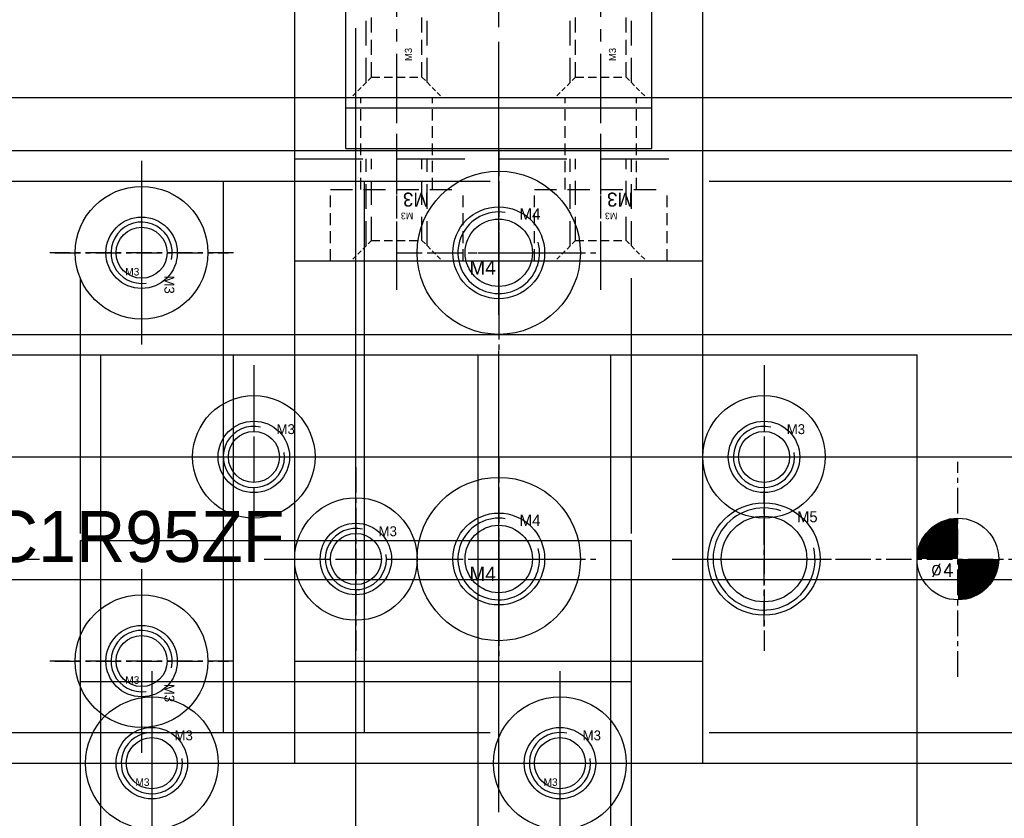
# Model space of a CAD drawing. Header units: millimetres. Extents: x -1657 to 8845, y -11980 to 3013.
# Tile 140 of 256: x 479 to 527, y 587 to 626. Entities that reach past the tile are written whole.
import ezdxf

# ---------------------------------------------------------------- set-up
doc = ezdxf.new("R2010")
doc.units = ezdxf.units.MM
doc.linetypes.add('CENTER', pattern=[2, 1.25, -0.25, 0.25, -0.25])
doc.linetypes.add('DASHED', pattern=[0.75, 0.5, -0.25])
for name, color, linetype in [('图层167', 7, 'Continuous'), ('图层82', 193, 'Continuous'), ('图层83', 63, 'Continuous'), ('图层84', 134, 'Continuous'), ('图层85', 230, 'Continuous'), ('图层86', 101, 'Continuous'), ('图层87', 241, 'Continuous'), ('图层94', 125, 'Continuous'), ('裁切线轨', 252, 'Continuous')]:
    doc.layers.add(name, color=color, linetype=linetype)
doc.styles.add('SIMPLEX', font='SIMPLEX')

# ---------------------------------------------------------------- blocks, each defined once
blk = doc.blocks.new('193E5')
at = {"layer": '图层84', "color": 1, "linetype": 'CENTER', "ltscale": 2.55}
blk.add_line((-1.237, -2.258), (-1.237, 5.221), dxfattribs=at)
at = {"layer": '图层84', "color": 4, "linetype": 'DASHED', "ltscale": 2.420833}
for p, q in [((-2.737, -0.262), (-2.737, 4)), ((0.262, -0.262), (0.262, 4))]:
    blk.add_line(p, q, dxfattribs=at)
at = {"layer": '图层84', "color": 4, "linetype": 'DASHED', "ltscale": 2.333333}
for p, q in [((-2.475, 0), (-2.475, 4)), ((0, 0), (0, 4))]:
    blk.add_line(p, q, dxfattribs=at)
at = {"layer": '图层84', "color": 4, "linetype": 'DASHED', "ltscale": 0.471405}
for p, q in [((-2.475, 0), (-3.475, -1)), ((0, 0), (1, -1))]:
    blk.add_line(p, q, dxfattribs=at)
at = {"layer": '图层84', "color": 4, "linetype": 'DASHED', "ltscale": 0.825}
blk.add_line((-2.475, 0), (0, 0), dxfattribs=at)
at = {"layer": '图层84'}
blk.add_text('M3', height=0.3257, rotation=180, dxfattribs=at).set_placement((-0.427, 1.366))
blk = doc.blocks.new('193D0')
at = {"layer": '图层84', "color": 1, "linetype": 'CENTER', "ltscale": 2.329099}
blk.add_line((3.25, -4.911), (3.25, 6.116), dxfattribs=at)
at = {"layer": '图层84', "color": 4, "linetype": 'DASHED', "ltscale": 1.125}
for p, q in [((1.5, 0), (1.5, 4.5)), ((5, 0), (5, 4.5))]:
    blk.add_line(p, q, dxfattribs=at)
at = {"layer": '图层84', "color": 4, "linetype": 'DASHED', "ltscale": 2.166667}
blk.add_line((0, 0), (6.5, 0), dxfattribs=at)
at = {"layer": '图层84', "color": 4, "linetype": 'DASHED', "ltscale": 1.166667}
for p, q in [((0, -3.5), (0, 0)), ((6.5, -3.5), (6.5, 0))]:
    blk.add_line(p, q, dxfattribs=at)
at = {"layer": '图层84', "linetype": 'DASHED', "ltscale": 3}
blk.add_text('M3', height=0.6863, rotation=180, dxfattribs=at).set_placement((4.832, -0.154))
blk = doc.blocks.new('3F')
at = {"color": 4, "linetype": 'DASHED', "ltscale": 0.471405}
for p, q in [((1, 1.237), (0, 2.237)), ((1, -1.237), (0, -2.237))]:
    blk.add_line(p, q, dxfattribs=at)
at = {"color": 4, "linetype": 'DASHED', "ltscale": 2.420833}
for p, q in [((0.738, 1.5), (8, 1.5)), ((0.738, -1.5), (8, -1.5))]:
    blk.add_line(p, q, dxfattribs=at)
at = {"color": 4, "linetype": 'DASHED', "ltscale": 0.123744}
for p, q in [((8, 1.5), (8.262, 1.237)), ((8, -1.5), (8.262, -1.237))]:
    blk.add_line(p, q, dxfattribs=at)
at = {"color": 4, "linetype": 'DASHED'}
blk.add_line((8, 1.5), (8, -1.5), dxfattribs=at)
at = {"color": 4, "linetype": 'DASHED', "ltscale": 1.458333}
for p, q in [((1, 1.237), (9.75, 1.237)), ((1, -1.237), (9.75, -1.237))]:
    blk.add_line(p, q, dxfattribs=at)
at = {"color": 4, "linetype": 'DASHED', "ltscale": 0.825}
for p, q in [((1, 1.237), (1, -1.237)), ((8.262, 1.237), (8.262, -1.237)), ((9.75, 1.237), (9.75, -1.237))]:
    blk.add_line(p, q, dxfattribs=at)
at = {"color": 4, "linetype": 'DASHED', "ltscale": 0.476314}
for p in [(9.75, 1.237), (9.75, -1.237)]:
    blk.add_line(p, (10.464, 0), dxfattribs=at)
at = {"color": 1, "linetype": 'CENTER', "ltscale": 2.408031}
blk.add_line((-0.867, 0), (11.173, 0), dxfattribs=at)
at = {"linetype": 'DASHED'}
blk.add_text('M3', height=0.3465, dxfattribs=at).set_placement((1.789, -0.745))
blk = doc.blocks.new('4A')
at = {"color": 1, "linetype": 'CENTER'}
for p, q in [((0, 5), (0, -5)), ((-5, 0), (5, 0))]:
    blk.add_line(p, q, dxfattribs=at)
for radius in [4, 2.25]:
    blk.add_circle((0, 0), radius)
blk.add_text('M4', height=0.6969).set_placement((-1.438, -1.078))
blk = doc.blocks.new('4C')
at = {"color": 1, "linetype": 'CENTER', "ltscale": 1.3982}
for p, q in [((0, 3.496), (0, -3.496)), ((-3.496, 0), (3.496, 0))]:
    blk.add_line(p, q, dxfattribs=at)
blk.add_circle((0, 0), 1.65)
at = {"color": 2, "linetype": 'Continuous'}
blk.add_arc((0, 0), 2, 80.7475, 15.0508, dxfattribs=at)
blk.add_text('M4', height=0.5584).set_placement((1.013, 1.613))
blk = doc.blocks.new('3C')
at = {"color": 1, "linetype": 'CENTER'}
for p, q in [((0, 4.5), (0, -4.5)), ((-4.5, 0), (4.5, 0))]:
    blk.add_line(p, q, dxfattribs=at)
blk.add_circle((0, 0), 1.25)
at = {"color": 2, "linetype": 'Continuous'}
blk.add_arc((0, 0), 1.5, 77.2897, 8.5828, dxfattribs=at)
blk.add_text('M3', height=0.4838).set_placement((1.112, 1.118))
blk = doc.blocks.new('529A5')
at = {"layer": '裁切线轨', "color": 1, "linetype": 'CENTER', "ltscale": 8.5376}
blk.add_line((15.66, -21.344), (15.66, 21.344), dxfattribs=at)
at = {"layer": '裁切线轨', "ltscale": 1.5}
for p, q in [((2.16, -18.4), (2.16, 18.4)), ((2.16, 18.4), (29.16, 18.4)), ((29.16, -18.4), (29.16, 18.4)), ((2.16, 11.5), (29.16, 11.5)), ((2.16, -11.5), (29.16, -11.5)), ((2.16, -18.4), (29.16, -18.4))]:
    blk.add_line(p, q, dxfattribs=at)
at = {"layer": '裁切线轨', "color": 1, "linetype": 'CENTER', "ltscale": 6.264}
blk.add_line((0, 0), (31.32, 0), dxfattribs=at)
at = {"layer": '裁切线轨', "ltscale": 1.5}
for p in [(5.66, 7.5), (25.66, 7.5), (5.66, -7.5), (25.66, -7.5)]:
    blk.add_blockref('3C', p, dxfattribs=at)
blk = doc.blocks.new('3A')
at = {"color": 1, "linetype": 'CENTER'}
for p, q in [((0, 4.25), (0, -4.25)), ((-4.25, 0), (4.25, 0))]:
    blk.add_line(p, q, dxfattribs=at)
for radius in [3.25, 1.75]:
    blk.add_circle((0, 0), radius)
blk.add_text('M3', height=0.3706).set_placement((-0.802, -1.114))
blk = doc.blocks.new('5C')
at = {"color": 1, "linetype": 'CENTER'}
for p, q in [((0, 4.5), (0, -4.5)), ((-4.5, 0), (4.5, 0))]:
    blk.add_line(p, q, dxfattribs=at)
blk.add_circle((0, 0), 2.1)
at = {"color": 2, "linetype": 'Continuous'}
blk.add_arc((0, 0), 2.5, 70.7735, 12.493, dxfattribs=at)
blk.add_text('M5', height=0.54).set_placement((1.623, 1.797))
blk = doc.blocks.new('4w')
at = {"color": 1, "linetype": 'CENTER'}
for p, q in [((0, -5.772), (0, 4.766)), ((-5.516, 0), (5.274, 0))]:
    blk.add_line(p, q, dxfattribs=at)
at = {"const_width": 2}
for points in [[(0, 1, 0.414214), (-1, 0, 1)], [(0, -1, 0.414214), (1, 0, 1)]]:
    blk.add_lwpolyline(points, format="xyb", dxfattribs=at)
blk.add_circle((0, 0), 2)
at = {"style": 'SIMPLEX'}
blk.add_text('%%c4', height=0.6667, dxfattribs=at).set_placement((-1.335, -0.881))
blk = doc.blocks.new('631E6')
at = {"layer": '裁切线轨', "ltscale": 1.55}
for p, q in [((0, 0), (95, 0)), ((0, -12), (95, -12))]:
    blk.add_line(p, q, dxfattribs=at)
at = {"layer": '裁切线轨', "color": 1, "linetype": 'CENTER', "ltscale": 1.6704}
for p, q in [((35, -1.824), (35, -10.176)), ((60, -1.824), (60, -10.176)), ((30.824, -6), (39.176, -6)), ((55.824, -6), (64.176, -6))]:
    blk.add_line(p, q, dxfattribs=at)
at = {"layer": '裁切线轨', "color": 1, "linetype": 'CENTER', "ltscale": 22.04}
blk.add_line((-7.6, -6), (102.6, -6), dxfattribs=at)
at = {"layer": '裁切线轨', "ltscale": 1.55}
for centre, radius in [((35, -6), 3), ((60, -6), 3), ((35, -6), 1.75), ((60, -6), 1.75)]:
    blk.add_circle(centre, radius, dxfattribs=at)
at = {"layer": '裁切线轨'}
blk.add_text('MGN12C1R95ZF', height=2.5, dxfattribs=at).set_placement((10.492, -11.147))
blk = doc.blocks.new('63254')
at = {"layer": '裁切线轨', "color": 1, "linetype": 'CENTER', "ltscale": 16.24}
blk.add_line((6, -5.6), (6, 75.6), dxfattribs=at)
at = {"layer": '裁切线轨', "ltscale": 1.55}
for p, q in [((0, 0), (0, 70)), ((0, 70), (12, 70)), ((12, 0), (12, 70)), ((0, 0), (12, 0))]:
    blk.add_line(p, q, dxfattribs=at)
at = {"layer": '裁切线轨', "color": 1, "linetype": 'CENTER', "ltscale": 1.6704}
for p, q in [((6, 55.824), (6, 64.176)), ((1.824, 60), (10.176, 60)), ((6, 30.824), (6, 39.176)), ((1.824, 35), (10.176, 35)), ((6, 5.824), (6, 14.176)), ((1.824, 10), (10.176, 10))]:
    blk.add_line(p, q, dxfattribs=at)
at = {"layer": '裁切线轨', "ltscale": 1.55}
for centre, radius in [((6, 60), 3), ((6, 60), 1.75), ((6, 35), 3), ((6, 35), 1.75), ((6, 10), 3), ((6, 10), 1.75)]:
    blk.add_circle(centre, radius, dxfattribs=at)
at = {"layer": '裁切线轨'}
blk.add_text('MGN12C1R70ZF', height=2.5, rotation=90, dxfattribs=at).set_placement((11.147, 10.492))

msp = doc.modelspace()

# ---------------------------------------------------------------- linework, layer by layer
at = {"layer": '图层82', "color": 1, "linetype": 'CENTER', "ltscale": 3.016}
msp.add_line((502.7098, 620.8968), (502.7098, 635.9768), dxfattribs=at)
at = {"layer": '图层82', "color": 4, "linetype": 'DASHED', "ltscale": 4.333333}
for p, q in [((495.2098, 621.9368), (495.2098, 634.9368)), ((510.2098, 621.9368), (510.2098, 634.9368))]:
    msp.add_line(p, q, dxfattribs=at)
at = {"layer": '图层82', "ltscale": 1.625}
msp.add_line((269.4098, 621.9368), (595.9098, 621.9368), dxfattribs=at)
at = {"layer": '图层83', "color": 1, "linetype": 'CENTER', "ltscale": 3.596}
msp.add_line((502.7098, 618.1968), (502.7098, 636.1768), dxfattribs=at)
at = {"layer": '图层83', "ltscale": 1.625}
for p, q in [((495.2098, 619.4368), (495.2098, 633.9368)), ((510.2098, 619.4368), (510.2098, 633.9368)), ((495.2098, 621.4368), (510.2098, 621.4368)), ((495.2098, 619.4368), (510.2098, 619.4368))]:
    msp.add_line(p, q, dxfattribs=at)
at = {"layer": '图层84', "color": 1, "linetype": 'CENTER', "ltscale": 2.497434}
msp.add_line((502.7098, 611.6933), (502.7098, 624.1804), dxfattribs=at)
at = {"layer": '图层84', "ltscale": 1.625}
for p, q in [((492.7098, 621.9368), (512.7098, 621.9368)), ((492.7098, 613.9368), (492.7098, 621.9368)), ((512.7098, 613.9368), (512.7098, 621.9368)), ((492.7098, 613.9368), (512.7098, 613.9368))]:
    msp.add_line(p, q, dxfattribs=at)
at = {"layer": '图层84', "color": 4, "linetype": 'DASHED', "ltscale": 6.666667}
msp.add_line((492.7098, 618.9368), (512.7098, 618.9368), dxfattribs=at)
at = {"layer": '图层85', "color": 1, "linetype": 'CENTER', "ltscale": 10.44}
msp.add_line((502.7098, 590.7368), (502.7098, 642.9368), dxfattribs=at)
at = {"layer": '图层85', "ltscale": 1.625}
for p, q in [((492.7098, 594.3368), (492.7098, 639.3368)), ((512.7098, 594.3368), (512.7098, 639.3368)), ((492.7098, 594.3368), (512.7098, 594.3368))]:
    msp.add_line(p, q, dxfattribs=at)
at = {"layer": '图层85', "color": 4, "linetype": 'DASHED', "ltscale": 6.666667}
msp.add_line((492.7098, 619.3368), (512.7098, 619.3368), dxfattribs=at)
at = {"layer": '图层86', "color": 1, "linetype": 'CENTER', "ltscale": 6.96}
msp.add_line((502.7098, 586.9368), (502.7098, 621.7368), dxfattribs=at)
at = {"layer": '图层86', "ltscale": 1.625}
for p, q in [((287.7098, 619.3368), (545.2098, 619.3368)), ((492.7098, 589.3368), (492.7098, 619.3368)), ((512.7098, 589.3368), (512.7098, 619.3368)), ((287.7098, 589.3368), (545.2098, 589.3368))]:
    msp.add_line(p, q, dxfattribs=at)
at = {"layer": '图层86', "color": 4, "linetype": 'DASHED', "ltscale": 42.916667}
for p, q in [((287.7098, 617.8368), (545.2098, 617.8368)), ((287.7098, 590.8368), (545.2098, 590.8368))]:
    msp.add_line(p, q, dxfattribs=at)
at = {"layer": '图层86', "color": 1, "linetype": 'CENTER', "ltscale": 59.74}
msp.add_line((267.1098, 604.3368), (550.8098, 604.3368), dxfattribs=at)
at = {"layer": '图层87', "color": 1, "linetype": 'CENTER', "ltscale": 17.4}
msp.add_line((495.7098, 538.3368), (495.7098, 625.3368), dxfattribs=at)
at = {"layer": '图层87', "ltscale": 1.625}
for p, q in [((305.7098, 619.3368), (550.7098, 619.3368)), ((305.7098, 610.3368), (550.7098, 610.3368)), ((305.7098, 598.3368), (550.7098, 598.3368))]:
    msp.add_line(p, q, dxfattribs=at)
at = {"layer": '图层87', "color": 4, "linetype": 'DASHED', "ltscale": 25}
for p, q in [((482.2098, 544.3368), (482.2098, 619.3368)), ((509.2098, 544.3368), (509.2098, 619.3368))]:
    msp.add_line(p, q, dxfattribs=at)
at = {"layer": '图层87', "color": 1, "linetype": 'CENTER', "ltscale": 56.84}
msp.add_line((286.1098, 604.3368), (570.3098, 604.3368), dxfattribs=at)
at = {"layer": '图层94', "color": 1, "linetype": 'CENTER', "ltscale": 16.24}
msp.add_line((495.7098, 533.7368), (495.7098, 614.9368), dxfattribs=at)
at = {"layer": '图层94', "ltscale": 1.625}
for p, q in [((468.2098, 609.3368), (523.2098, 609.3368)), ((483.2098, 539.3368), (483.2098, 609.3368)), ((489.7098, 539.3368), (489.7098, 609.3368)), ((501.7098, 539.3368), (501.7098, 609.3368)), ((508.2098, 539.3368), (508.2098, 609.3368)), ((523.2098, 539.3368), (523.2098, 609.3368))]:
    msp.add_line(p, q, dxfattribs=at)
at = {"layer": '图层94', "color": 1, "linetype": 'CENTER'}
for p, q in [((515.7098, 596.0368), (515.7098, 602.6368)), ((512.4098, 599.3368), (519.0098, 599.3368))]:
    msp.add_line(p, q, dxfattribs=at)
at = {"layer": '图层94', "ltscale": 1.375}
msp.add_circle((515.7098, 599.3368), 2.75, dxfattribs=at)

# ---------------------------------------------------------------- block references
at = {"layer": '图层167', "ltscale": 3}
msp.add_blockref('4w', (525.2098, 599.3368), dxfattribs=at)
at = {"layer": '图层167', "ltscale": 3.75}
for p in [(475.7098, 599.3368), (515.7098, 599.3368)]:
    msp.add_blockref('5C', p, dxfattribs=at)
at = {"layer": '图层82', "ltscale": 1.625, "rotation": 90}
for p in [(497.7098, 621.9368), (507.7098, 621.9368)]:
    msp.add_blockref('3F', p, dxfattribs=at)
at = {"layer": '图层84', "ltscale": 1.625}
for name, p in [('193D0', (494.4598, 617.4368)), ('193D0', (504.4598, 617.4368)), ('193E5', (498.9473, 614.9368)), ('193E5', (508.9473, 614.9368))]:
    msp.add_blockref(name, p, dxfattribs=at)
at = {"layer": '图层85', "ltscale": 1.625}
for p in [(502.7098, 614.3368), (502.7098, 599.3368)]:
    msp.add_blockref('4A', p, dxfattribs=at)
at = {"layer": '图层86', "ltscale": 1.625}
for name, p in [('3A', (485.2098, 614.3368)), ('4C', (502.7098, 614.3368)), ('4C', (502.7098, 599.3368)), ('3A', (485.2098, 594.3368))]:
    msp.add_blockref(name, p, dxfattribs=at)
at = {"layer": '图层87', "ltscale": 1.625}
for name, p in [('3C', (490.7098, 604.3368)), ('3C', (515.7098, 604.3368)), ('3A', (485.7098, 589.3368)), ('3A', (505.7098, 589.3368))]:
    msp.add_blockref(name, p, dxfattribs=at)
at = {"layer": '图层94', "ltscale": 1.625}
msp.add_blockref('3C', (495.7098, 599.3368), dxfattribs=at)
at = {"layer": '裁切线轨', "ltscale": 1.625, "rotation": 270}
msp.add_blockref('529A5', (477.7098, 619.9968), dxfattribs=at)
at = {"layer": '裁切线轨'}
for name, p in [('63254', (489.7098, 539.3368)), ('631E6', (455.7098, 610.3368))]:
    msp.add_blockref(name, p, dxfattribs=at)
at = {"layer": '裁切线轨', "ltscale": 1.625}
msp.add_blockref('529A5', (480.0498, 581.8368), dxfattribs=at)

doc.saveas('drawing.dxf')
